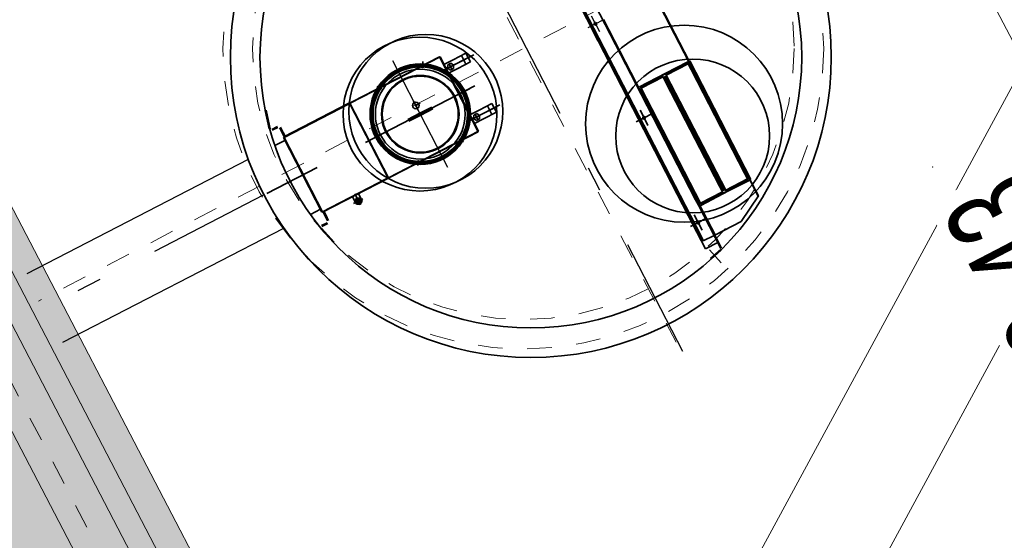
# Model space of a CAD drawing. Header units: metres. Extents: x -535942 to -530626, y -1087729 to -1086275.
# Tile 117 of 247: x -534208.32 to -534204.32, y -1086921.54 to -1086919.42. Entities that reach past the tile are written whole.
import ezdxf

# ---------------------------------------------------------------- set-up
doc = ezdxf.new("R2010")
doc.units = ezdxf.units.M
for name, pattern in [('A_CARA_07', [7, 5, -2]), ('A_CARA_15', [7.6, 5, -1.3, 0, -1.3]), ('ACAD_ISO10W100', [18, 12, -3, 0, -3]), ('DASHDOT', [1, 0.5, -0.25, 0, -0.25]), ('DASHED', [19.05, 12.7, -6.35])]:
    doc.linetypes.add(name, pattern=pattern)
for name, color, linetype in [('18', 7, 'Continuous'), ('_blok SS sítě', 7, 'Continuous'), ('_blok zaměření - nové', 7, 'Continuous'), ('_externi reference', 7, 'Continuous'), ('AG srafy budovy', 21, 'Continuous'), ('PROSPECT_neviditelná', 8, 'DASHED'), ('PROSPECT_osa', 8, 'DASHDOT')]:
    doc.layers.add(name, color=color, linetype=linetype)
for name, color, linetype, lineweight in [('AG voda chladící vratna', 120, 'HP_02_921CHVV', 13), ('AG_koty souradnice značky', 240, 'Continuous', 13), ('CA_LEHOPL', 93, 'Continuous', 35), ('CA_OSY', 5, 'A_CARA_15', 18), ('CA_POHHRA25', 7, 'Continuous', 25), ('CA_REZY', 1, 'Continuous', 50), ('PROSPECT_technologie - nová', 150, 'Continuous', 35)]:
    doc.layers.add(name, color=color, linetype=linetype, lineweight=lineweight)
doc.layers.add('AG_Demolice', color=7, linetype='Continuous', lineweight=25, true_color=0xff8000)
doc.styles.add('PM-Poznámka', font='ARIALN.TTF', dxfattribs={"width": 0.8})
doc.styles.get("Standard").update_dxf_attribs({"font": 'ARIALN.TTF'})
doc.linetypes.add('HP_02_921CHVV', pattern='A,0.5,-1.2,-6.5,[3,hpfmlin.shx,S=1,R=0,X=0,Y=0],-0.8,["CHVV",Standard,S=1.7,R=0,X=3,Y=-0.8],-9,2,-1,0.5', length=21.5)
doc.dimstyles.new('RP_Poznámkový', dxfattribs={"dimscale": 0, "dimtxt": 2, "dimasz": 2, "dimexe": 0, "dimexo": 5, "dimgap": 0.5, "dimtad": 1, "dimzin": 1, "dimtxsty": 'PM-Poznámka', "dimblk": 'ARCHTICK', "dimcen": 2.5, "dimclrd": 256, "dimclre": 256, "dimclrt": 256, "dimadec": 5, "dimazin": 0, "dimtm": 1e-09, "dimtfac": 1, "dimtmove": 1, "dimatfit": 3, "dimldrblk": 'CLOSEDBLANK', "dimfxl": 10, "dimfxlon": 1, "dimtfill": 1, "dimlwd": 13, "dimlwe": 13, "dimarcsym": 0})

# ---------------------------------------------------------------- blocks, each defined once
blk = doc.blocks.new('ss prumyslová voda')
at = {"layer": 'AG voda chladící vratna', "color": 251, "lineweight": 13}
for points in [[(-534478.219, -1087102.922), (-534477.666, -1087102.752), (-534477.325, -1087102.284), (-534483.2835, -1087083.9992), (-534417.317, -1087066.3034), (-534381.4689, -1087048.6075), (-534375.1816, -1087032.1286), (-534241.3978, -1086962.0043), (-534225.3428, -1086944.043), (-534213.8769, -1086938.3854), (-534201.189, -1086914.9179), (-534201.4423, -1086914.416)], [(-534384.9708, -1087028.357), (-534383.6619, -1087028.0595), (-534375.321, -1087031.3807), (-534241.5626, -1086961.4338), (-534225.8031, -1086944.0012), (-534214.1614, -1086937.9334), (-534201.6577, -1086914.8342), (-534201.7783, -1086914.5855)]]:
    blk.add_lwpolyline(points, dxfattribs=at)
blk = doc.blocks.new('doměř')
at = {"layer": '18', "color": 252, "linetype": 'Continuous', "lineweight": 13}
blk.add_point((-534204.61, -1086920.02), dxfattribs=at)
blk = doc.blocks.new('Zaměření - zekan')
at = {"layer": '_blok zaměření - nové', "lineweight": -3}
blk.add_blockref('doměř', (0, 0), dxfattribs=at)
blk = doc.blocks.new('A$Ca185f1d1')
at = {"layer": 'AG srafy budovy', "transparency": 33554559}
h = blk.add_hatch(color=256, dxfattribs=at)
h.dxf.hatch_style = 1
h.paths.add_polyline_path([(-330, -8830), (11830, -8830), (11830, 330), (-330, 330)])
at = {"layer": 'CA_LEHOPL', "color": 240, "lineweight": 13}
for p, q in [((11710, -8705), (11710, 205)), ((11610, -8605), (11610, 105))]:
    blk.add_line(p, q, dxfattribs=at)
at = {"layer": 'CA_OSY', "color": 240, "lineweight": 13}
blk.add_lwpolyline([(0, -8500), (11500, -8500), (11500, 0), (0, 0)], close=True, dxfattribs=at)
at = {"layer": 'CA_POHHRA25', "color": 240, "linetype": 'ACAD_ISO10W100', "lineweight": 13, "ltscale": 0.5}
for p, q in [((13970, -4051.7), (13970, -6738.4)), ((14764.2, -5395.1), (11750, -5395.1))]:
    blk.add_line(p, q, dxfattribs=at)
at = {"layer": 'CA_POHHRA25', "color": 240, "lineweight": 13}
blk.add_lwpolyline([(-330, -8830), (11830, -8830), (11830, 330), (-330, 330)], close=True, dxfattribs=at)
blk.add_lwpolyline([(6075, -95), (90, -95), (90, -8405), (11410, -8405), (11410, -95), (8925, -95)], dxfattribs=at)
at = {"layer": 'CA_POHHRA25', "color": 240, "linetype": 'A_CARA_07', "lineweight": 13}
for radius in [1220, 1100]:
    blk.add_circle((13970, -5395.1), radius, dxfattribs=at)
blk = doc.blocks.new('A$C881cb249')
at = {"layer": 'PROSPECT_neviditelná'}
for p, q in [((8.9413, 8.2946), (9.8389, 8.758)), ((9.0858, 8.0147), (9.9834, 8.478))]:
    blk.add_line(p, q, dxfattribs=at)
at = {"layer": 'PROSPECT_osa'}
for p, q in [((10.37, 10.3666), (11.6024, 7.9792)), ((11.2487, 9.3084), (11.2325, 9.3397)), ((11.2487, 9.3084), (11.28, 9.3246)), ((11.2487, 9.3084), (11.2173, 9.2922)), ((11.2487, 9.3084), (11.2173, 9.2922)), ((11.2487, 9.3084), (11.2648, 9.2771)), ((10.6493, 8.724), (10.4251, 9.1583)), ((9.9021, 8.6133), (9.0135, 8.1546))]:
    blk.add_line(p, q, dxfattribs=at)
at = {"layer": 'PROSPECT_technologie - nová'}
for p, q in [((11.6273, 9.1544), (11.3424, 9.7062)), ((11.6286, 9.1562), (11.3447, 9.7062)), ((11.3781, 9.0097), (11.0802, 9.5869)), ((11.2017, 9.3641), (11.3594, 9.0586)), ((11.2034, 9.3651), (11.3611, 9.0595)), ((11.4344, 9.0222), (11.2461, 9.3871)), ((11.2814, 9.3253), (11.4371, 9.0236)), ((10.6174, 9.1739), (10.2522, 8.9853)), ((10.6147, 9.1747), (10.2628, 8.9931)), ((10.6147, 9.1747), (10.7725, 8.869)), ((10.6174, 9.1739), (10.7734, 8.8717)), ((10.6254, 9.116), (10.7548, 9.1828)), ((10.6708, 9.162), (10.6335, 9.1427)), ((10.7223, 9.1886), (10.6708, 9.162)), ((10.7301, 9.1701), (10.6974, 9.1532)), ((10.7061, 9.1764), (10.7213, 9.1469)), ((10.7223, 9.1886), (10.7407, 9.1531)), ((11.6286, 9.1562), (11.6313, 9.1576)), ((11.8799, 8.676), (11.6313, 9.1576)), ((10.5462, 9.1319), (10.5473, 9.1549)), ((10.5462, 9.1319), (10.547, 9.1499)), ((10.6335, 9.1427), (10.6518, 9.1072)), ((10.6443, 9.1258), (10.6765, 9.1425)), ((10.6481, 9.1278), (10.6488, 9.1416)), ((10.6598, 9.1203), (10.6481, 9.1278)), ((10.6488, 9.1416), (10.6611, 9.148)), ((10.6518, 9.1072), (10.6891, 9.1264)), ((10.6536, 9.1474), (10.6673, 9.1209)), ((10.6721, 9.1266), (10.6598, 9.1203)), ((10.6611, 9.148), (10.6727, 9.1405)), ((10.6727, 9.1405), (10.6721, 9.1266)), ((10.6891, 9.1264), (10.7407, 9.1531)), ((11.5335, 9.1049), (11.6233, 9.1512)), ((11.5341, 9.1074), (11.6241, 9.1539)), ((11.6224, 9.1485), (11.5353, 9.1036)), ((11.6252, 9.1454), (11.5363, 9.0996)), ((11.6252, 9.1454), (11.6233, 9.149)), ((11.6371, 9.1223), (11.6252, 9.1454)), ((11.63, 9.1491), (11.6273, 9.1544)), ((11.6424, 9.1295), (11.6286, 9.1562)), ((11.6406, 9.1242), (11.6292, 9.1464)), ((11.6406, 9.1286), (11.63, 9.1491)), ((11.8545, 8.7011), (11.6371, 9.1223)), ((11.6424, 9.1295), (11.6406, 9.1286)), ((11.8617, 8.7003), (11.6406, 9.1286)), ((11.858, 8.703), (11.6406, 9.1242)), ((11.8634, 8.7012), (11.6424, 9.1295)), ((11.4278, 9.0525), (11.5341, 9.1074)), ((11.5335, 9.1049), (11.4305, 9.0517)), ((11.5202, 9.0958), (11.4332, 9.0508)), ((11.523, 9.0927), (11.4341, 9.0468)), ((11.523, 9.0927), (11.5212, 9.0961)), ((11.5349, 9.0696), (11.523, 9.0927)), ((11.7735, 8.6312), (11.5332, 9.0968)), ((11.5447, 9.0746), (11.5332, 9.0968)), ((11.5363, 9.0996), (11.5345, 9.103)), ((11.7776, 8.6322), (11.5363, 9.0996)), ((10.7593, 9.0558), (10.315, 8.8265)), ((10.3765, 9.0443), (10.3613, 9.054)), ((10.3765, 9.0443), (10.3638, 9.0524)), ((10.7366, 9.0441), (10.7064, 9.0285)), ((10.7212, 9.0192), (10.7074, 9.0461)), ((11.3594, 9.0586), (11.3832, 9.0124)), ((11.6565, 8.4873), (11.3611, 9.0595)), ((11.4283, 9.0449), (11.6705, 8.5758)), ((11.6714, 8.5785), (11.431, 9.0441)), ((11.4341, 9.0468), (11.4323, 9.0503)), ((11.6754, 8.5794), (11.4341, 9.0468)), ((11.7523, 8.6484), (11.5349, 9.0696)), ((11.7621, 8.6534), (11.5447, 9.0746)), ((10.7069, 9.0287), (10.7229, 9.037)), ((11.6258, 8.5299), (11.3781, 9.0097)), ((11.3832, 9.0124), (11.6309, 8.5325)), ((11.4389, 9.0245), (11.4344, 9.0222)), ((11.4344, 9.0222), (11.6555, 8.5939)), ((11.4371, 9.0236), (11.6582, 8.5953)), ((10.2628, 8.9931), (9.9829, 8.8486)), ((9.9829, 8.8486), (10.2477, 8.9853)), ((10.2486, 8.9835), (9.9838, 8.8468)), ((10.2531, 8.9836), (10.2513, 8.9871)), ((10.2513, 8.9826), (10.4054, 8.6841)), ((10.2522, 8.9853), (10.2517, 8.9851)), ((10.2531, 8.9836), (10.4072, 8.685)), ((10.5188, 8.9767), (10.5099, 8.994)), ((10.5188, 8.9767), (10.5362, 8.9856)), ((10.5188, 8.9767), (10.5278, 8.9594)), ((10.5354, 8.9447), (10.5842, 8.9699)), ((10.539, 8.9376), (10.5879, 8.9628)), ((10.7309, 8.9117), (10.8603, 8.9785)), ((10.7763, 8.9576), (10.739, 8.9384)), ((10.8278, 8.9842), (10.7763, 8.9576)), ((10.8356, 8.9657), (10.8029, 8.9488)), ((10.8116, 8.972), (10.8268, 8.9426)), ((10.8278, 8.9842), (10.8462, 8.9487)), ((11.4458, 8.9265), (11.4296, 8.9578)), ((9.9116, 8.957), (9.9077, 8.9561)), ((9.9077, 8.9561), (9.9241, 8.8811)), ((9.9116, 8.957), (9.9279, 8.8821)), ((10.5354, 8.9447), (10.4865, 8.9195)), ((10.539, 8.9376), (10.4902, 8.9124)), ((10.739, 8.9384), (10.7573, 8.9028)), ((10.7498, 8.9214), (10.782, 8.9381)), ((10.7536, 8.9234), (10.7542, 8.9372)), ((10.7653, 8.9159), (10.7536, 8.9234)), ((10.7542, 8.9372), (10.7666, 8.9436)), ((10.7573, 8.9028), (10.7946, 8.9221)), ((10.7591, 8.943), (10.7728, 8.9165)), ((10.7776, 8.9223), (10.7653, 8.9159)), ((10.7666, 8.9436), (10.7782, 8.9361)), ((10.7782, 8.9361), (10.7776, 8.9223)), ((10.7946, 8.9221), (10.8462, 8.9487)), ((11.4458, 8.9265), (11.4145, 8.9104)), ((11.4458, 8.9265), (11.4771, 8.9427)), ((11.4458, 8.9265), (11.462, 8.8952)), ((9.9337, 8.8794), (9.9575, 8.8917)), ((9.9355, 8.8759), (9.9584, 8.8877)), ((9.9665, 8.8851), (9.9849, 8.8496)), ((9.9696, 8.8879), (9.9751, 8.8772)), ((9.9803, 8.8673), (9.9751, 8.8772)), ((9.9884, 8.8514), (9.9803, 8.8673)), ((9.9821, 8.8459), (9.9838, 8.8468)), ((10.138, 8.5438), (9.9821, 8.8459)), ((9.9829, 8.8486), (9.9838, 8.8468)), ((10.1398, 8.5447), (9.9838, 8.8468)), ((9.9849, 8.8496), (9.9884, 8.8514)), ((10.3675, 8.8535), (10.3515, 8.8453)), ((10.7734, 8.8717), (10.4081, 8.6832)), ((10.7725, 8.869), (10.4206, 8.6874)), ((10.6979, 8.838), (10.7131, 8.8282)), ((9.9878, 8.8348), (9.9466, 8.8135)), ((11.5026, 8.7702), (11.5018, 8.7698)), ((11.6992, 8.7752), (11.7028, 8.777)), ((9.9134, 8.6192), (10.1184, 8.725)), ((10.5282, 8.7504), (10.5274, 8.7324)), ((11.597, 8.7224), (11.6006, 8.7242)), ((10.138, 8.5438), (10.4046, 8.6814)), ((10.4206, 8.6874), (10.1407, 8.5429)), ((10.1407, 8.5429), (10.4055, 8.6796)), ((10.4072, 8.685), (10.4091, 8.6814)), ((10.4081, 8.6832), (10.4077, 8.683)), ((11.7776, 8.6322), (11.8664, 8.678)), ((11.8664, 8.678), (11.8545, 8.7011)), ((11.8695, 8.6807), (11.858, 8.703)), ((11.8634, 8.7012), (11.8617, 8.7003)), ((11.8722, 8.6799), (11.8617, 8.7003)), ((11.8772, 8.6746), (11.8634, 8.7012)), ((11.8664, 8.678), (11.8683, 8.6745)), ((11.875, 8.6746), (11.8722, 8.6799)), ((11.8749, 8.679), (11.9107, 8.6097)), ((11.7642, 8.6253), (11.7523, 8.6484)), ((11.7735, 8.6312), (11.7621, 8.6534)), ((11.7803, 8.6291), (11.8674, 8.674)), ((11.7865, 8.63), (11.8701, 8.6732)), ((11.8728, 8.6723), (11.7892, 8.6292)), ((11.875, 8.6746), (11.9094, 8.6078)), ((11.8772, 8.6746), (11.8799, 8.676)), ((10.2742, 8.5819), (10.2623, 8.605)), ((10.2795, 8.6011), (10.2716, 8.5888)), ((10.2941, 8.6004), (10.2795, 8.6011)), ((10.2982, 8.5943), (10.286, 8.6179)), ((10.2951, 8.5927), (10.2866, 8.5981)), ((10.3008, 8.5874), (10.2941, 8.6004)), ((11.6754, 8.5794), (11.7642, 8.6253)), ((11.6764, 8.5709), (11.7892, 8.6292)), ((11.7865, 8.63), (11.6772, 8.5736)), ((11.6781, 8.5763), (11.7652, 8.6213)), ((11.7642, 8.6253), (11.7661, 8.6217)), ((11.7776, 8.6322), (11.7793, 8.6287)), ((10.2716, 8.5888), (10.2783, 8.5758)), ((10.2778, 8.5935), (10.2773, 8.5835)), ((10.2773, 8.5835), (10.2857, 8.5781)), ((10.2783, 8.5758), (10.2929, 8.5751)), ((10.2857, 8.5781), (10.2946, 8.5827)), ((10.2929, 8.5751), (10.3008, 8.5874)), ((10.2946, 8.5827), (10.2951, 8.5927)), ((11.6599, 8.5962), (11.6555, 8.5939)), ((11.667, 8.5717), (11.6555, 8.5939)), ((11.6696, 8.5731), (11.6582, 8.5953)), ((11.7582, 8.395), (11.667, 8.5717)), ((11.6696, 8.5731), (11.7609, 8.3963)), ((11.6696, 8.5731), (11.7329, 8.4504)), ((11.6732, 8.5704), (11.6705, 8.5758)), ((11.6732, 8.5704), (11.7347, 8.4513)), ((11.6754, 8.5794), (11.6772, 8.5759)), ((10.1323, 8.5549), (10.0911, 8.5336)), ((10.1398, 8.5447), (10.1407, 8.5429)), ((10.161, 8.5084), (10.1427, 8.5439)), ((10.1462, 8.5458), (10.1544, 8.5299)), ((10.1544, 8.5299), (10.1595, 8.52)), ((10.165, 8.5093), (10.1595, 8.52)), ((11.6956, 8.3946), (11.6258, 8.5299)), ((11.6859, 8.4261), (11.6309, 8.5325)), ((11.6655, 8.5009), (11.6493, 8.5322)), ((10.1355, 8.4885), (10.1584, 8.5003)), ((10.1878, 8.422), (10.1362, 8.4787)), ((10.1373, 8.4849), (10.1612, 8.4972)), ((11.6655, 8.5009), (11.6342, 8.4847)), ((11.6876, 8.427), (11.6565, 8.4873)), ((11.6655, 8.5009), (11.6968, 8.5171)), ((11.6655, 8.5009), (11.6817, 8.4696)), ((11.7329, 8.4504), (11.8405, 8.5059)), ((10.1848, 8.4193), (10.1331, 8.4761)), ((11.7303, 8.449), (11.6859, 8.4261)), ((10.1878, 8.422), (10.1848, 8.4193)), ((11.7452, 8.4202), (11.6956, 8.3946)), ((11.712, 8.3908), (11.7596, 8.3378)), ((11.7575, 8.3914), (11.7164, 8.3544)), ((11.7595, 8.3891), (11.7184, 8.3521)), ((11.7184, 8.3521), (11.7164, 8.3544))]:
    blk.add_line(p, q, dxfattribs=at)
at = {"layer": 'PROSPECT_technologie - nová', "ltscale": 4}
for p, q in [((11.2291, 9.2983), (11.2588, 9.2409)), ((11.527, 9.0936), (11.7673, 8.628)), ((11.8405, 8.5059), (11.9107, 8.6097))]:
    blk.add_line(p, q, dxfattribs=at)
at = {"layer": 'PROSPECT_technologie - nová', "ltscale": 0.034}
blk.add_line((10.2713, 8.617), (10.2941, 8.5727), dxfattribs=at)
at = {"layer": 'PROSPECT_technologie - nová', "ltscale": 0.027}
blk.add_line((10.3036, 8.5971), (10.2665, 8.578), dxfattribs=at)
at = {"layer": 'PROSPECT_technologie - nová'}
for centre, radius in [((10.9862, 9.1729), 1.22), ((10.9862, 9.1729), 1.1), ((11.2487, 9.3084), 0.00525), ((10.5372, 8.9411), 0.204), ((10.5372, 8.9411), 0.202), ((10.5372, 8.9411), 0.2), ((10.5372, 8.9411), 0.196), ((10.5372, 8.9411), 0.192), ((10.5464, 9.1369), 0.006), ((10.5372, 8.9411), 0.1575), ((10.5372, 8.9411), 0.1545), ((10.3723, 9.047), 0.006), ((10.7114, 9.031), 0.006), ((10.5188, 8.9767), 0.0135), ((11.4458, 8.9265), 0.00525), ((10.363, 8.8512), 0.006), ((10.7021, 8.8353), 0.006), ((10.528, 8.7454), 0.006), ((11.6655, 8.5009), 0.00525)]:
    blk.add_circle(centre, radius, dxfattribs=at)
at = {"layer": 'PROSPECT_technologie - nová', "ltscale": 2}
for centre, radius in [((11.6088, 8.9024), 0.4), ((10.536, 8.9416), 0.3125), ((10.5597, 8.9527), 0.3125), ((11.6433, 8.8526), 0.3125)]:
    blk.add_circle(centre, radius, dxfattribs=at)
at = {"layer": 'PROSPECT_technologie - nová', "ltscale": 4}
blk.add_circle((10.5372, 8.9411), 0.1825, dxfattribs=at)
blk = doc.blocks.new('_ARCHTICK')
at = {"color": 0, "linetype": 'ByBlock', "const_width": 0.15}
blk.add_lwpolyline([(-0.5, -0.5), (0.5, 0.5)], dxfattribs=at)
blk = doc.blocks.new('*D178')
at = {"layer": 'AG_koty souradnice značky', "linetype": 'Continuous', "lineweight": 13, "transparency": 16777216}
for p, q in [((-534205.3856, -1086919.0778), (-534204.6965, -1086918.7189)), ((-534203.1098, -1086921.7653), (-534204.6965, -1086918.7189)), ((-534204.8836, -1086922.6892), (-534203.1098, -1086921.7653))]:
    blk.add_line(p, q, dxfattribs=at)
at = {"layer": 'Defpoints', "color": 0, "transparency": 16777216}
for p in [(-534204.6965, -1086918.7189), (-534206.2725, -1086919.5397), (-534206.5837, -1086923.5748)]:
    blk.add_point(p, dxfattribs=at)
at = {"layer": 'AG_koty souradnice značky', "lineweight": 13, "transparency": 16777216, "xscale": 0.4, "yscale": 0.4, "zscale": 0.4}
for p, rotation in [((-534204.6965, -1086918.7189), 117.51345), ((-534203.1098, -1086921.7653), 297.51345)]:
    blk.add_blockref('_ARCHTICK', p, dxfattribs=dict(at, rotation=rotation))
at = {"layer": 'AG_koty souradnice značky', "transparency": 16777216, "insert": (-534204.205, -1086920.3993), "char_height": 0.4, "attachment_point": 5, "rotation": 117.5134, "style": 'PM-Poznámka', "bg_fill": 3, "box_fill_scale": 1.1, "bg_fill_color": 256, "bg_fill_true_color": 13158600, "bg_fill_transparency": 0}
blk.add_mtext('3,43', dxfattribs=at)
blk = doc.blocks.new('_ClosedBlank')
at = {"color": 0, "linetype": 'ByBlock', "lineweight": -2}
for p, q in [((-1, 0.1667), (0, 0)), ((-1, 0.1667), (-1, -0.1667)), ((0, 0), (-1, -0.1667))]:
    blk.add_line(p, q, dxfattribs=at)
blk = doc.blocks.new('*D179')
at = {"layer": 'AG_koty souradnice značky', "linetype": 'Continuous', "lineweight": 13, "transparency": 16777216}
for p, q in [((-534207.2865, -1086915.4282), (-534206.5975, -1086915.0693)), ((-534204.6965, -1086918.7189), (-534206.5975, -1086915.0693)), ((-534205.3856, -1086919.0778), (-534204.6965, -1086918.7189))]:
    blk.add_line(p, q, dxfattribs=at)
at = {"layer": 'Defpoints', "color": 0, "transparency": 16777216}
for p in [(-534206.5975, -1086915.0693), (-534208.1734, -1086915.8901), (-534206.2725, -1086919.5397)]:
    blk.add_point(p, dxfattribs=at)
at = {"layer": 'AG_koty souradnice značky', "lineweight": 13, "transparency": 16777216, "xscale": 0.4, "yscale": 0.4, "zscale": 0.4}
for p, rotation in [((-534206.5975, -1086915.0693), 117.51345), ((-534204.6965, -1086918.7189), 297.51345)]:
    blk.add_blockref('_ARCHTICK', p, dxfattribs=dict(at, rotation=rotation))
at = {"layer": 'AG_koty souradnice značky', "transparency": 16777216, "insert": (-534205.9489, -1086917.0513), "char_height": 0.4, "attachment_point": 5, "rotation": 117.5134, "style": 'PM-Poznámka', "bg_fill": 3, "box_fill_scale": 1.1, "bg_fill_color": 256, "bg_fill_true_color": 13158600, "bg_fill_transparency": 0}
blk.add_mtext('4,12', dxfattribs=at)
blk = doc.blocks.new('*D181')
at = {"layer": 'AG_koty souradnice značky', "linetype": 'Continuous', "lineweight": 13, "transparency": 16777216}
for p, q in [((-534208.2222, -1086914.1001), (-534206.4484, -1086913.1762)), ((-534202.2169, -1086921.3002), (-534206.4484, -1086913.1762)), ((-534203.9907, -1086922.2242), (-534202.2169, -1086921.3002))]:
    blk.add_line(p, q, dxfattribs=at)
at = {"layer": 'Defpoints', "color": 0, "transparency": 16777216}
for p in [(-534206.4484, -1086913.1762), (-534210.8152, -1086915.4507), (-534206.5837, -1086923.5748)]:
    blk.add_point(p, dxfattribs=at)
at = {"layer": 'AG_koty souradnice značky', "lineweight": 13, "transparency": 16777216, "xscale": 0.4, "yscale": 0.4, "zscale": 0.4}
for p, rotation in [((-534206.4484, -1086913.1762), 117.51345), ((-534202.2169, -1086921.3002), 297.51345)]:
    blk.add_blockref('_ARCHTICK', p, dxfattribs=dict(at, rotation=rotation))
at = {"layer": 'AG_koty souradnice značky', "transparency": 16777216, "insert": (-534204.6345, -1086917.3955), "char_height": 0.4, "attachment_point": 5, "rotation": 117.5134, "style": 'PM-Poznámka', "bg_fill": 3, "box_fill_scale": 1.1, "bg_fill_color": 256, "bg_fill_true_color": 13158600, "bg_fill_transparency": 0}
blk.add_mtext('9,16', dxfattribs=at)
blk = doc.blocks.new('*D183')
at = {"layer": 'AG_koty souradnice značky', "linetype": 'Continuous', "lineweight": 13, "transparency": 16777216}
for p, q in [((-534201.9225, -1086921.0124), (-534200.9986, -1086922.7862)), ((-534205.7149, -1086925.2428), (-534200.9986, -1086922.7862)), ((-534206.1217, -1086924.4617), (-534205.7149, -1086925.2428))]:
    blk.add_line(p, q, dxfattribs=at)
at = {"layer": 'Defpoints', "color": 0, "transparency": 16777216}
for p in [(-534204.6483, -1086915.7792), (-534200.9986, -1086922.7862), (-534206.5837, -1086923.5748)]:
    blk.add_point(p, dxfattribs=at)
at = {"layer": 'AG_koty souradnice značky', "lineweight": 13, "transparency": 16777216, "xscale": 0.4, "yscale": 0.4, "zscale": 0.4}
for p, rotation in [((-534200.9986, -1086922.7862), 27.51344999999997), ((-534205.7149, -1086925.2428), 207.51345)]:
    blk.add_blockref('_ARCHTICK', p, dxfattribs=dict(at, rotation=rotation))
at = {"layer": 'AG_koty souradnice značky', "transparency": 16777216, "insert": (-534203.514, -1086923.7126), "char_height": 0.4, "attachment_point": 5, "rotation": 27.5134, "style": 'PM-Poznámka', "bg_fill": 3, "box_fill_scale": 1.1, "bg_fill_color": 256, "bg_fill_true_color": 13158600, "bg_fill_transparency": 0}
blk.add_mtext('5,32', dxfattribs=at)

msp = doc.modelspace()

# ---------------------------------------------------------------- hatches: boundary and pattern name
at = {"layer": 'AG_Demolice', "lineweight": -3}
h = msp.add_hatch(dxfattribs=at)
h.set_pattern_fill('ANSI31', color=253, scale=0.3)
h.set_pattern_definition([(72.51345, (0, 0), (-0.9084826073, 0.28620901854), [])])
edge = h.paths.add_edge_path()
edge.add_line((-534348.8412, -1086934.3024), (-534347.9682, -1086936.4382))
edge.add_line((-534347.9682, -1086936.4382), (-534319.4783, -1086924.5916))
edge.add_line((-534319.4783, -1086924.5916), (-534274.7513, -1086905.1667))
edge.add_line((-534274.7513, -1086905.1667), (-534233.1246, -1086875.6246))
edge.add_line((-534233.1246, -1086875.6246), (-534152.5991, -1086830.9892))
edge.add_line((-534152.5991, -1086830.9892), (-534105.7576, -1086810.7667))
edge.add_line((-534105.7576, -1086810.7667), (-534106.6685, -1086808.6567))
edge.add_line((-534106.6685, -1086808.6567), (-534153.6142, -1086828.9241))
edge.add_line((-534153.6142, -1086828.9241), (-534203.7316, -1086856.7044))
edge.add_line((-534203.7316, -1086856.7044), (-534235.3314, -1086874.3488))
edge.add_line((-534235.3314, -1086874.3488), (-534275.8867, -1086903.1542))
edge.add_line((-534275.8867, -1086903.1542), (-534320.3773, -1086922.4764))
edge.add_line((-534320.3773, -1086922.4764), (-534348.8377, -1086934.311))

# ---------------------------------------------------------------- block references
at = {"layer": '_blok SS sítě'}
msp.add_blockref('ss prumyslová voda', (0, 0), dxfattribs=at)
at = {"layer": '_blok zaměření - nové', "linetype": 'ByBlock'}
msp.add_blockref('Zaměření - zekan', (0, 0), dxfattribs=at)

# ---------------------------------------------------------------- next in the draw order: block references
at = {"layer": 'CA_REZY', "xscale": 0.001, "yscale": 0.001, "zscale": 0.001, "rotation": 27.51344999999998}
msp.add_blockref('A$Ca185f1d1', (-534221.1548, -1086921.2084), dxfattribs=at)

# ---------------------------------------------------------------- next in the draw order: block references
at = {"layer": '_externi reference'}
msp.add_blockref('A$C881cb249', (-534217.2282, -1086928.747), dxfattribs=at)

# ---------------------------------------------------------------- next in the draw order: dimensions: what is measured, and where the dimension line sits
at = {"layer": 'AG_koty souradnice značky'}
dim = msp.add_linear_dim(base=(-534204.6965, -1086918.7189), p1=(-534206.5837, -1086923.5748), p2=(-534206.2725, -1086919.5397), angle=117.5135, dimstyle='RP_Poznámkový', dxfattribs=at)
dim.commit()
dim.dimension.update_dxf_attribs({"geometry": '*D178', "text_midpoint": (-534204.205, -1086920.3993)})

# ---------------------------------------------------------------- next in the draw order: dimensions: what is measured, and where the dimension line sits
dim = msp.add_linear_dim(base=(-534206.5975, -1086915.06928), p1=(-534206.27248, -1086919.53973), p2=(-534208.17344, -1086915.89013), angle=117.51345, dimstyle='RP_Poznámkový', dxfattribs=at)
dim.commit()
dim.dimension.update_dxf_attribs({"geometry": '*D179', "text_midpoint": (-534205.94891, -1086917.05132)})

# ---------------------------------------------------------------- next in the draw order: dimensions: what is measured, and where the dimension line sits
dim = msp.add_linear_dim(base=(-534206.4484, -1086913.1762), p1=(-534206.5837, -1086923.5748), p2=(-534210.8152, -1086915.4507), angle=117.5135, dimstyle='RP_Poznámkový', dxfattribs=at)
dim.commit()
dim.dimension.update_dxf_attribs({"geometry": '*D181', "text_midpoint": (-534204.6345, -1086917.3955)})

# ---------------------------------------------------------------- next in the draw order: dimensions: what is measured, and where the dimension line sits
dim = msp.add_linear_dim(base=(-534200.9986, -1086922.7862), p1=(-534206.5837, -1086923.5748), p2=(-534204.6483, -1086915.7792), angle=27.5134, dimstyle='RP_Poznámkový', dxfattribs=at)
dim.commit()
dim.dimension.update_dxf_attribs({"geometry": '*D183', "text_midpoint": (-534203.514, -1086923.7126)})

doc.saveas('drawing.dxf')
